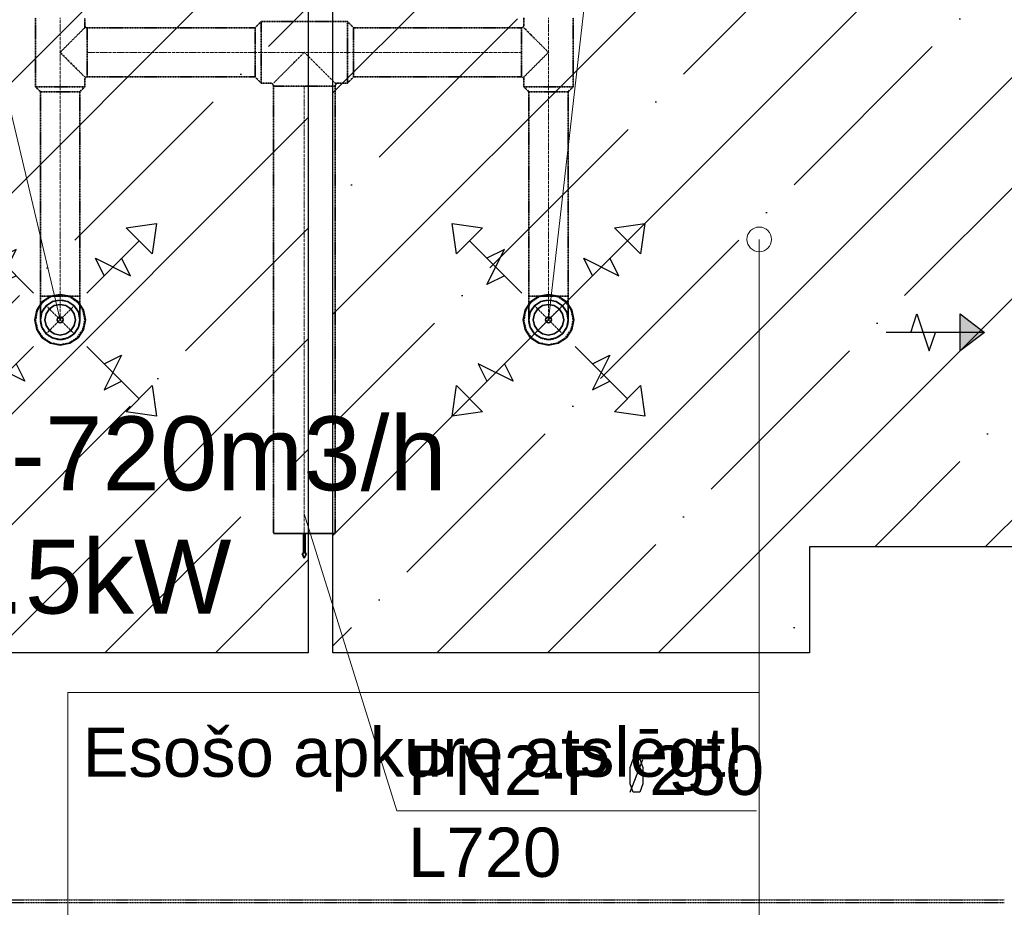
# Model space of a CAD drawing. Header units: millimetres. Extents: x -134161 to 355560, y -27497 to 30328.
# Tile 86 of 95: x 179806 to 183802, y -8502 to -4900. Entities that reach past the tile are written whole.
import ezdxf

# ---------------------------------------------------------------- set-up
doc = ezdxf.new("R2010")
doc.units = ezdxf.units.MM
for name, pattern in [('CenterLine', [17.2, 13, -2, 0.2, -2]), ('HIDDEN', [9.525, 6.35, -3.175]), ('UnderCeiling', [6.7, 4.2, -1, 0.5, -1])]:
    doc.linetypes.add(name, pattern=pattern)
for name, color, linetype in [('0000 RAKSTLAUKUMS - LAYOUT', 7, 'CONTINUOUS'), ('Dz1-Atpakalgaita', 7, 'CONTINUOUS'), ('Vent-PN2-N-Plusmas bulta', 7, 'CONTINUOUS'), ('Vent-PN2-P', 7, 'CONTINUOUS'), ('Vent-PN2-P-Iekarta', 7, 'CONTINUOUS'), ('Vent-PN2-P-Plusmas bulta', 7, 'CONTINUOUS'), ('Vent-PN2-P-Teksts-', 7, 'CONTINUOUS')]:
    doc.layers.add(name, color=color, linetype=linetype)
doc.layers.add('AVK-A_uzdevums', color=1, linetype='CONTINUOUS', lineweight=30)
doc.layers.add('AVK-V_uzdevums', color=5, linetype='CONTINUOUS', lineweight=30)
doc.styles.add('Arial', font='arial.ttf', dxfattribs={"height": 187.5})
doc.styles.add('PBL', font='arial.ttf')
pattern_1 = [(45, (141751.17, -16683.6), (-449.013, 449.013), []), (45, (142200.2, -16683.6), (-449.013, 449.013), [793.75, -158.75, 0, -158.75])]

# ---------------------------------------------------------------- blocks, each defined once
blk = doc.blocks.new('*U1188')
at = {"layer": 'Vent-PN2-P-Teksts-', "color": 7, "linetype": 'Continuous', "lineweight": 15}
blk.add_line((40200.8, 10566, 2300), (40649.7, 14504.4, 2300), dxfattribs=at)
blk = doc.blocks.new('*U1190')
at = {"layer": 'Vent-PN2-P-Teksts-', "color": 7, "linetype": 'Continuous', "lineweight": 15}
blk.add_line((38218.9, 10566, 2300), (37278.2, 14524.7, 2300), dxfattribs=at)
blk = doc.blocks.new('*U1636')
at = {"layer": 'Vent-PN2-P-Plusmas bulta', "color": 7, "linetype": 'Continuous', "lineweight": 25}
for p, q in [((37845.5, 10833.3, 2269), (37827.9, 10957, 2269)), ((37827.9, 10957, 2269), (37951.6, 10939.4, 2269)), ((37845.5, 10833.3, 2269), (37827.9, 10957, 2269)), ((37827.9, 10957, 2269), (37951.6, 10939.4, 2269)), ((38486.2, 10939.4, 2269), (38609.9, 10957, 2269)), ((38486.2, 10939.4, 2269), (38609.9, 10957, 2269)), ((38609.9, 10957, 2269), (38592.3, 10833.3, 2269)), ((38609.9, 10957, 2269), (38592.3, 10833.3, 2269)), ((37951.6, 10939.4, 2269), (37845.5, 10833.3, 2269)), ((38592.3, 10833.3, 2269), (38486.2, 10939.4, 2269)), ((38110.7, 10674.2, 2269), (37898.6, 10886.3, 2269)), ((38327.1, 10674.2, 2269), (38539.2, 10886.3, 2269)), ((37969.3, 10709.5, 2269), (38040, 10851, 2269)), ((38040, 10851, 2269), (37969.3, 10815.6, 2269)), ((38397.8, 10744.9, 2269), (38362.4, 10815.6, 2269)), ((38362.4, 10815.6, 2269), (38503.9, 10744.9, 2269)), ((38503.9, 10744.9, 2269), (38468.5, 10815.6, 2269)), ((38040, 10744.9, 2269), (37969.3, 10709.5, 2269)), ((38110.7, 10457.8, 2269), (37898.6, 10245.7, 2269)), ((38327.1, 10457.8, 2269), (38539.2, 10245.7, 2269)), ((38397.8, 10387.1, 2269), (38468.5, 10422.5, 2269)), ((38468.5, 10422.5, 2269), (38397.8, 10281, 2269)), ((38075.4, 10316.4, 2269), (37933.9, 10387.1, 2269)), ((37933.9, 10387.1, 2269), (37969.3, 10316.4, 2269)), ((38040, 10387.1, 2269), (38075.4, 10316.4, 2269)), ((38397.8, 10281, 2269), (38468.5, 10316.4, 2269)), ((37827.9, 10175, 2269), (37845.5, 10298.7, 2269)), ((37827.9, 10175, 2269), (37845.5, 10298.7, 2269)), ((37845.5, 10298.7, 2269), (37951.6, 10192.6, 2269)), ((38486.2, 10192.6, 2269), (38592.3, 10298.7, 2269)), ((38592.3, 10298.7, 2269), (38609.9, 10175, 2269)), ((38592.3, 10298.7, 2269), (38609.9, 10175, 2269)), ((37951.6, 10192.6, 2269), (37827.9, 10175, 2269)), ((37951.6, 10192.6, 2269), (37827.9, 10175, 2269)), ((38609.9, 10175, 2269), (38486.2, 10192.6, 2269)), ((38609.9, 10175, 2269), (38486.2, 10192.6, 2269))]:
    blk.add_line(p, q, dxfattribs=at)
blk = doc.blocks.new('*U1637')
at = {"layer": 'Vent-PN2-P-Plusmas bulta', "color": 7, "linetype": 'Continuous', "lineweight": 25}
for p, q in [((39827.5, 10833.3, 2269), (39809.8, 10957, 2269)), ((39809.8, 10957, 2269), (39933.5, 10939.4, 2269)), ((39827.5, 10833.3, 2269), (39809.8, 10957, 2269)), ((39809.8, 10957, 2269), (39933.5, 10939.4, 2269)), ((40468.1, 10939.4, 2269), (40591.9, 10957, 2269)), ((40468.1, 10939.4, 2269), (40591.9, 10957, 2269)), ((40591.9, 10957, 2269), (40574.2, 10833.3, 2269)), ((40591.9, 10957, 2269), (40574.2, 10833.3, 2269)), ((39933.5, 10939.4, 2269), (39827.5, 10833.3, 2269)), ((40574.2, 10833.3, 2269), (40468.1, 10939.4, 2269)), ((40092.6, 10674.2, 2269), (39880.5, 10886.3, 2269)), ((40309, 10674.2, 2269), (40521.1, 10886.3, 2269)), ((39951.2, 10709.5, 2269), (40021.9, 10851, 2269)), ((40021.9, 10851, 2269), (39951.2, 10815.6, 2269)), ((40379.7, 10744.9, 2269), (40344.4, 10815.6, 2269)), ((40344.4, 10815.6, 2269), (40485.8, 10744.9, 2269)), ((40485.8, 10744.9, 2269), (40450.4, 10815.6, 2269)), ((40021.9, 10744.9, 2269), (39951.2, 10709.5, 2269)), ((40092.6, 10457.8, 2269), (39880.5, 10245.7, 2269)), ((40309, 10457.8, 2269), (40521.1, 10245.7, 2269)), ((40379.7, 10387.1, 2269), (40450.4, 10422.5, 2269)), ((40450.4, 10422.5, 2269), (40379.7, 10281, 2269)), ((40057.3, 10316.4, 2269), (39915.9, 10387.1, 2269)), ((39915.9, 10387.1, 2269), (39951.2, 10316.4, 2269)), ((40021.9, 10387.1, 2269), (40057.3, 10316.4, 2269)), ((40379.7, 10281, 2269), (40450.4, 10316.4, 2269)), ((39809.8, 10175, 2269), (39827.5, 10298.7, 2269)), ((39809.8, 10175, 2269), (39827.5, 10298.7, 2269)), ((39827.5, 10298.7, 2269), (39933.5, 10192.6, 2269)), ((40468.1, 10192.6, 2269), (40574.2, 10298.7, 2269)), ((40574.2, 10298.7, 2269), (40591.9, 10175, 2269)), ((40574.2, 10298.7, 2269), (40591.9, 10175, 2269)), ((39933.5, 10192.6, 2269), (39809.8, 10175, 2269)), ((39933.5, 10192.6, 2269), (39809.8, 10175, 2269)), ((40591.9, 10175, 2269), (40468.1, 10192.6, 2269)), ((40591.9, 10175, 2269), (40468.1, 10192.6, 2269))]:
    blk.add_line(p, q, dxfattribs=at)
blk = doc.blocks.new('*U1640')
at = {"layer": 'Vent-PN2-N-Plusmas bulta', "linetype": 'Continuous', "lineweight": 25}
blk.add_hatch(color=7, dxfattribs=at).paths.add_polyline_path([(41871, 10589.4), (41971, 10514.4), (41871, 10439.4)], flags=0)
at = {"layer": 'Vent-PN2-N-Plusmas bulta', "color": 7, "linetype": 'Continuous', "lineweight": 25}
for p, q in [((41671, 10514.4, 2191), (41696, 10589.4, 2191)), ((41696, 10589.4, 2191), (41746, 10439.4, 2191)), ((41871, 10589.4, 2191), (41971, 10514.4, 2191)), ((41971, 10514.4, 2191), (41571, 10514.4, 2191)), ((41746, 10439.4, 2191), (41771, 10514.4, 2191)), ((41971, 10514.4, 2191), (41871, 10439.4, 2191))]:
    blk.add_line(p, q, dxfattribs=at)
blk.add_3dface([(41871, 10589.4, 2191), (41971, 10514.4, 2191), (41871, 10439.4, 2191)], dxfattribs=at)
blk = doc.blocks.new('*U1645')
at = {"layer": 'Vent-PN2-P-Teksts-', "color": 7, "linetype": 'Continuous', "lineweight": 15}
for p, q in [((39209.9, 9778.6, 2650), (39584.7, 8573.2, 2650)), ((39584.7, 8573.2, 2650), (41044.7, 8573.2, 2650))]:
    blk.add_line(p, q, dxfattribs=at)
at = {"layer": 'Vent-PN2-P-Teksts-', "color": 7, "linetype": 'Continuous', "lineweight": 25}
for p, q in [((40531.9, 8748.3, 2650), (40544.4, 8782.5, 2650)), ((40531.9, 8648.8, 2650), (40583.9, 8781.4, 2650)), ((40544.4, 8782.5, 2650), (40571.3, 8782.5, 2650)), ((40571.3, 8782.5, 2650), (40583.9, 8748.3, 2650)), ((40531.9, 8682, 2650), (40531.9, 8748.3, 2650)), ((40583.9, 8748.3, 2650), (40583.9, 8682, 2650)), ((40544.4, 8648.8, 2650), (40531.9, 8682, 2650)), ((40583.9, 8682, 2650), (40571.3, 8648.8, 2650)), ((40571.3, 8648.8, 2650), (40544.4, 8648.8, 2650))]:
    blk.add_line(p, q, dxfattribs=at)
at = {"layer": 'Vent-PN2-P-Teksts-', "color": 7, "linetype": 'Continuous', "lineweight": 25, "style": 'Arial'}
for s, p in [('PN2-P  250', (39631.4, 8637.4, 2650)), ('L720', (39631.4, 8304.8, 2650))]:
    blk.add_text(s, height=200, dxfattribs=at).set_placement(p)
blk = doc.blocks.new('*U1646')
at = {"layer": 'Vent-PN2-P', "color": 5, "linetype": 'UnderCeiling', "lineweight": 35}
for p, q in [((39384.9, 11776.4, 2650), (39409.9, 11751.4, 2650)), ((39384.9, 11526.4, 2650), (39409.9, 11551.4, 2650))]:
    blk.add_line(p, q, dxfattribs=at)
at = {"layer": 'Vent-PN2-P', "color": 7, "linetype": 'CenterLine', "lineweight": 18}
blk.add_line((39384.9, 11651.4, 2650), (39409.9, 11651.4, 2650), dxfattribs=at)
at = {"layer": 'Vent-PN2-P', "color": 5, "linetype": 'UnderCeiling', "lineweight": 35, "extrusion": (1, 0, 0)}
for centre, major_axis in [((39384.9, 11651.4, 2650), (0, 125)), ((39409.9, 11651.4, 2650), (0, 100))]:
    blk.add_ellipse(centre, major_axis=major_axis, ratio=1, start_param=0, end_param=3.141593, dxfattribs=at)
blk = doc.blocks.new('*U1647')
at = {"layer": 'Vent-PN2-P', "color": 5, "linetype": 'UnderCeiling', "lineweight": 35}
for p, q in [((39034.9, 11776.4, 2650), (39009.9, 11751.4, 2650)), ((39034.9, 11526.4, 2650), (39009.9, 11551.4, 2650))]:
    blk.add_line(p, q, dxfattribs=at)
at = {"layer": 'Vent-PN2-P', "color": 7, "linetype": 'CenterLine', "lineweight": 18}
blk.add_line((39034.9, 11651.4, 2650), (39009.9, 11651.4, 2650), dxfattribs=at)
at = {"layer": 'Vent-PN2-P', "color": 5, "linetype": 'UnderCeiling', "lineweight": 35, "extrusion": (-1, 0, 0)}
for centre, major_axis in [((39009.9, 11651.4, 2650), (0, -100)), ((39034.9, 11651.4, 2650), (0, -125))]:
    blk.add_ellipse(centre, major_axis=major_axis, ratio=1, start_param=0, end_param=3.141593, dxfattribs=at)
blk = doc.blocks.new('*U1648')
at = {"layer": 'Vent-PN2-P', "color": 5, "linetype": 'Continuous', "lineweight": 35}
for p, q in [((39084.9, 9697.8, 2650), (39334.9, 9697.8, 2650)), ((39206.9, 9697.8, 2650), (39206.9, 9617.8, 2650)), ((39212.9, 9697.8, 2650), (39206.9, 9697.8, 2650)), ((39212.9, 9617.8, 2650), (39212.9, 9697.8, 2650)), ((39206.9, 9617.8, 2650), (39200.9, 9617.8, 2650)), ((39200.9, 9617.8, 2650), (39209.9, 9597.8, 2650)), ((39209.9, 9597.8, 2650), (39218.9, 9617.8, 2650)), ((39218.9, 9617.8, 2650), (39212.9, 9617.8, 2650))]:
    blk.add_line(p, q, dxfattribs=at)
blk = doc.blocks.new('*U1649')
at = {"layer": 'Vent-PN2-P', "color": 5, "linetype": 'UnderCeiling', "lineweight": 35}
for p, q in [((39084.9, 11513.9, 2650), (39084.9, 9697.8, 2650)), ((39334.9, 11513.9, 2650), (39334.9, 9697.8, 2650))]:
    blk.add_line(p, q, dxfattribs=at)
at = {"layer": 'Vent-PN2-P', "color": 7, "linetype": 'CenterLine', "lineweight": 18}
blk.add_line((39209.9, 11513.9, 2650), (39209.9, 9697.8, 2650), dxfattribs=at)
blk = doc.blocks.new('*U1650')
at = {"layer": 'Vent-PN2-P', "color": 5, "linetype": 'UnderCeiling', "lineweight": 35}
for p, q in [((39384.9, 11776.4, 2650), (39034.9, 11776.4, 2650)), ((39209.9, 11651.4, 2775), (39162, 11603.6, 2765.5)), ((39257.7, 11603.6, 2765.5), (39209.9, 11651.4, 2775)), ((39162, 11603.6, 2765.5), (39121.5, 11563, 2738.4)), ((39298.2, 11563, 2738.4), (39257.7, 11603.6, 2765.5)), ((39121.5, 11563, 2738.4), (39094.4, 11535.9, 2697.8)), ((39325.3, 11535.9, 2697.8), (39298.2, 11563, 2738.4)), ((39072.4, 11526.4, 2650), (39034.9, 11526.4, 2650)), ((39094.4, 11535.9, 2697.8), (39084.9, 11526.4, 2650)), ((39334.9, 11526.4, 2650), (39325.3, 11535.9, 2697.8)), ((39384.9, 11526.4, 2650), (39334.9, 11526.4, 2650))]:
    blk.add_line(p, q, dxfattribs=at)
at = {"layer": 'Vent-PN2-P', "color": 7, "linetype": 'CenterLine', "lineweight": 18}
blk.add_line((39384.9, 11651.4, 2650), (39034.9, 11651.4, 2650), dxfattribs=at)
at = {"layer": 'Vent-PN2-P', "color": 5, "linetype": 'UnderCeiling', "lineweight": 35, "extrusion": (0, 0, -1)}
blk.add_ellipse((39072.4, 11513.9, 2650), major_axis=(0, 12.5), ratio=1, start_param=0, end_param=1.570796, dxfattribs=at)
at = {"layer": 'Vent-PN2-P', "color": 5, "linetype": 'UnderCeiling', "lineweight": 35, "extrusion": (0, -1, 0)}
blk.add_ellipse((39209.9, 11513.9, 2650), major_axis=(125, 0), ratio=1, start_param=0, end_param=3.141593, dxfattribs=at)
at = {"layer": 'Vent-PN2-P', "color": 5, "linetype": 'UnderCeiling', "lineweight": 35}
blk.add_ellipse((39347.4, 11513.9, 2650), major_axis=(0, 12.5), ratio=1, start_param=0, end_param=1.570796, dxfattribs=at)
blk = doc.blocks.new('*U1651')
at = {"layer": 'Vent-PN2-P', "color": 5, "linetype": 'UnderCeiling', "lineweight": 35}
for p, q in [((39409.9, 11751.4, 2650), (40090.8, 11751.4, 2650)), ((39409.9, 11551.4, 2650), (40090.8, 11551.4, 2650))]:
    blk.add_line(p, q, dxfattribs=at)
at = {"layer": 'Vent-PN2-P', "color": 7, "linetype": 'CenterLine', "lineweight": 18}
blk.add_line((39409.9, 11651.4, 2650), (40090.8, 11651.4, 2650), dxfattribs=at)
blk = doc.blocks.new('*U1652')
at = {"layer": 'Vent-PN2-P', "color": 5, "linetype": 'UnderCeiling', "lineweight": 35}
for p, q in [((40100.8, 11511.4, 2650), (40120.8, 11491.4, 2650)), ((40300.8, 11511.4, 2650), (40280.8, 11491.4, 2650))]:
    blk.add_line(p, q, dxfattribs=at)
at = {"layer": 'Vent-PN2-P', "color": 7, "linetype": 'CenterLine', "lineweight": 18}
blk.add_line((40200.8, 11511.4, 2650), (40200.8, 11491.4, 2650), dxfattribs=at)
at = {"layer": 'Vent-PN2-P', "color": 5, "linetype": 'UnderCeiling', "lineweight": 35, "extrusion": (0, -1, 0)}
for centre, major_axis in [((40200.8, 11511.4, 2650), (100, 0)), ((40200.8, 11491.4, 2650), (80, 0))]:
    blk.add_ellipse(centre, major_axis=major_axis, ratio=1, start_param=0, end_param=3.141593, dxfattribs=at)
blk = doc.blocks.new('*U1654')
at = {"layer": 'Vent-PN2-P', "color": 5, "linetype": 'UnderCeiling', "lineweight": 35}
for p, q in [((40100.8, 11761.4, 2650), (40100.8, 11791.4, 2650)), ((40300.8, 11511.4, 2650), (40300.8, 11791.4, 2650)), ((40108.4, 11743.8, 2688.3), (40100.8, 11751.4, 2650)), ((40130.1, 11722.1, 2720.7), (40108.4, 11743.8, 2688.3)), ((40162.6, 11689.7, 2742.4), (40130.1, 11722.1, 2720.7)), ((40200.8, 11651.4, 2750), (40162.6, 11689.7, 2742.4)), ((40162.6, 11613.1, 2742.4), (40200.8, 11651.4, 2750)), ((40130.1, 11580.7, 2720.7), (40162.6, 11613.1, 2742.4)), ((40100.8, 11551.4, 2650), (40108.4, 11559, 2688.3)), ((40100.8, 11511.4, 2650), (40100.8, 11551.4, 2650)), ((40108.4, 11559, 2688.3), (40130.1, 11580.7, 2720.7))]:
    blk.add_line(p, q, dxfattribs=at)
at = {"layer": 'Vent-PN2-P', "color": 7, "linetype": 'CenterLine', "lineweight": 18}
blk.add_line((40200.8, 11511.4, 2650), (40200.8, 11791.4, 2650), dxfattribs=at)
at = {"layer": 'Vent-PN2-P', "color": 5, "linetype": 'UnderCeiling', "lineweight": 35, "extrusion": (0, 0, -1)}
blk.add_ellipse((40090.8, 11761.4, 2650), major_axis=(10, 0), ratio=1, start_param=0, end_param=1.570796, dxfattribs=at)
at = {"layer": 'Vent-PN2-P', "color": 5, "linetype": 'UnderCeiling', "lineweight": 35, "extrusion": (-1, 0, 0)}
blk.add_ellipse((40090.8, 11651.4, 2650), major_axis=(0, -100), ratio=1, start_param=0, end_param=3.141593, dxfattribs=at)
at = {"layer": 'Vent-PN2-P', "color": 5, "linetype": 'UnderCeiling', "lineweight": 35}
blk.add_ellipse((40090.8, 11541.4, 2650), major_axis=(10, 0), ratio=1, start_param=0, end_param=1.570796, dxfattribs=at)
blk = doc.blocks.new('*U1655')
at = {"layer": 'Vent-PN2-P', "color": 5, "linetype": 'UnderCeiling', "lineweight": 35}
for p, q in [((40120.8, 11491.4, 2650), (40120.8, 10662, 2650)), ((40280.8, 11491.4, 2650), (40280.8, 10662, 2650))]:
    blk.add_line(p, q, dxfattribs=at)
at = {"layer": 'Vent-PN2-P', "color": 7, "linetype": 'CenterLine', "lineweight": 18}
blk.add_line((40200.8, 11491.4, 2650), (40200.8, 10662, 2650), dxfattribs=at)
blk = doc.blocks.new('*U1656')
at = {"layer": 'Vent-PN2-P', "color": 5, "linetype": 'UnderCeiling', "lineweight": 35}
for p, q in [((38118.9, 11511.4, 2650), (38138.9, 11491.4, 2650)), ((38318.9, 11511.4, 2650), (38298.9, 11491.4, 2650))]:
    blk.add_line(p, q, dxfattribs=at)
at = {"layer": 'Vent-PN2-P', "color": 7, "linetype": 'CenterLine', "lineweight": 18}
blk.add_line((38218.9, 11511.4, 2650), (38218.9, 11491.4, 2650), dxfattribs=at)
at = {"layer": 'Vent-PN2-P', "color": 5, "linetype": 'UnderCeiling', "lineweight": 35, "extrusion": (0, -1, 0)}
for centre, major_axis in [((38218.9, 11511.4, 2650), (100, 0)), ((38218.9, 11491.4, 2650), (80, 0))]:
    blk.add_ellipse(centre, major_axis=major_axis, ratio=1, start_param=0, end_param=3.141593, dxfattribs=at)
blk = doc.blocks.new('*U1658')
at = {"layer": 'Vent-PN2-P', "color": 5, "linetype": 'UnderCeiling', "lineweight": 35}
for p, q in [((38328.9, 11751.4, 2650), (39009.9, 11751.4, 2650)), ((38328.9, 11551.4, 2650), (39009.9, 11551.4, 2650))]:
    blk.add_line(p, q, dxfattribs=at)
at = {"layer": 'Vent-PN2-P', "color": 7, "linetype": 'CenterLine', "lineweight": 18}
blk.add_line((38328.9, 11651.4, 2650), (39009.9, 11651.4, 2650), dxfattribs=at)
blk = doc.blocks.new('*U1659')
at = {"layer": 'Vent-PN2-P', "color": 5, "linetype": 'UnderCeiling', "lineweight": 35}
for p, q in [((38118.9, 11511.4, 2650), (38118.9, 11791.4, 2650)), ((38318.9, 11751.4, 2650), (38318.9, 11791.4, 2650)), ((38318.9, 11751.4, 2650), (38311.3, 11743.8, 2688.3)), ((38289.6, 11722.1, 2720.7), (38257.2, 11689.7, 2742.4)), ((38311.3, 11743.8, 2688.3), (38289.6, 11722.1, 2720.7)), ((38257.2, 11689.7, 2742.4), (38218.9, 11651.4, 2750)), ((38218.9, 11651.4, 2750), (38257.2, 11613.1, 2742.4)), ((38257.2, 11613.1, 2742.4), (38289.6, 11580.7, 2720.7)), ((38289.6, 11580.7, 2720.7), (38311.3, 11559, 2688.3)), ((38311.3, 11559, 2688.3), (38318.9, 11551.4, 2650)), ((38318.9, 11511.4, 2650), (38318.9, 11541.4, 2650))]:
    blk.add_line(p, q, dxfattribs=at)
at = {"layer": 'Vent-PN2-P', "color": 7, "linetype": 'CenterLine', "lineweight": 18}
blk.add_line((38218.9, 11511.4, 2650), (38218.9, 11791.4, 2650), dxfattribs=at)
at = {"layer": 'Vent-PN2-P', "color": 5, "linetype": 'UnderCeiling', "lineweight": 35}
blk.add_ellipse((38328.9, 11761.4, 2650), major_axis=(-10, 0), ratio=1, start_param=0, end_param=1.570796, dxfattribs=at)
at = {"layer": 'Vent-PN2-P', "color": 5, "linetype": 'UnderCeiling', "lineweight": 35, "extrusion": (1, 0, 0)}
blk.add_ellipse((38328.9, 11651.4, 2650), major_axis=(0, 100), ratio=1, start_param=0, end_param=3.141593, dxfattribs=at)
at = {"layer": 'Vent-PN2-P', "color": 5, "linetype": 'UnderCeiling', "lineweight": 35, "extrusion": (0, 0, -1)}
blk.add_ellipse((38328.9, 11541.4, 2650), major_axis=(-10, 0), ratio=1, start_param=0, end_param=1.570796, dxfattribs=at)
blk = doc.blocks.new('*U1660')
at = {"layer": 'Vent-PN2-P', "color": 5, "linetype": 'UnderCeiling', "lineweight": 35}
for p, q in [((38138.9, 11491.4, 2650), (38138.9, 10662, 2650)), ((38298.9, 11491.4, 2650), (38298.9, 10662, 2650))]:
    blk.add_line(p, q, dxfattribs=at)
at = {"layer": 'Vent-PN2-P', "color": 7, "linetype": 'CenterLine', "lineweight": 18}
blk.add_line((38218.9, 11491.4, 2650), (38218.9, 10662, 2650), dxfattribs=at)
blk = doc.blocks.new('*U1665')
at = {"layer": 'Vent-PN2-P-Iekarta', "color": 5, "linetype": 'Continuous', "lineweight": 35}
for p, q in [((40128, 10638.8, 2300), (40105.7, 10605.4, 2300)), ((40161.4, 10661.2, 2300), (40128, 10638.8, 2300)), ((40170.2, 10639.9, 2353), (40144.3, 10622.6, 2353)), ((40170.2, 10639.9, 2300), (40144.3, 10622.6, 2300)), ((40200.8, 10669, 2300), (40161.4, 10661.2, 2300)), ((40200.8, 10646, 2353), (40170.2, 10639.9, 2353)), ((40200.8, 10646, 2300), (40170.2, 10639.9, 2300)), ((40240.2, 10661.2, 2300), (40200.8, 10669, 2300)), ((40231.4, 10639.9, 2353), (40200.8, 10646, 2353)), ((40231.4, 10639.9, 2300), (40200.8, 10646, 2300)), ((40257.4, 10622.6, 2353), (40231.4, 10639.9, 2353)), ((40257.4, 10622.6, 2300), (40231.4, 10639.9, 2300)), ((40273.7, 10638.8, 2300), (40240.2, 10661.2, 2300)), ((40296, 10605.4, 2300), (40273.7, 10638.8, 2300)), ((40105.7, 10605.4, 2300), (40097.8, 10566, 2300)), ((40126.9, 10596.6, 2353), (40120.8, 10566, 2353)), ((40126.9, 10596.6, 2300), (40120.8, 10566, 2300)), ((40144.3, 10622.6, 2353), (40126.9, 10596.6, 2353)), ((40144.3, 10622.6, 2300), (40126.9, 10596.6, 2300)), ((40143.5, 10589.7, 2290), (40138.8, 10566, 2290)), ((40143.5, 10589.7, 2361), (40138.8, 10566, 2361)), ((40157, 10609.8, 2290), (40143.5, 10589.7, 2290)), ((40157, 10609.8, 2361), (40143.5, 10589.7, 2361)), ((40177.1, 10623.3, 2290), (40157, 10609.8, 2290)), ((40177.1, 10623.3, 2361), (40157, 10609.8, 2361)), ((40200.8, 10628, 2290), (40177.1, 10623.3, 2290)), ((40200.8, 10628, 2361), (40177.1, 10623.3, 2361)), ((40224.5, 10623.3, 2290), (40200.8, 10628, 2290)), ((40224.5, 10623.3, 2361), (40200.8, 10628, 2361)), ((40244.7, 10609.8, 2290), (40224.5, 10623.3, 2290)), ((40244.7, 10609.8, 2361), (40224.5, 10623.3, 2361)), ((40258.1, 10589.7, 2290), (40244.7, 10609.8, 2290)), ((40258.1, 10589.7, 2361), (40244.7, 10609.8, 2361)), ((40274.7, 10596.6, 2353), (40257.4, 10622.6, 2353)), ((40274.7, 10596.6, 2300), (40257.4, 10622.6, 2300)), ((40262.8, 10566, 2290), (40258.1, 10589.7, 2290)), ((40262.8, 10566, 2361), (40258.1, 10589.7, 2361)), ((40280.8, 10566, 2353), (40274.7, 10596.6, 2353)), ((40280.8, 10566, 2300), (40274.7, 10596.6, 2300)), ((40303.8, 10566, 2300), (40296, 10605.4, 2300)), ((40097.8, 10566, 2300), (40105.7, 10526.6, 2300)), ((40120.8, 10566, 2353), (40126.9, 10535.4, 2353)), ((40120.8, 10566, 2300), (40126.9, 10535.4, 2300)), ((40138.8, 10566, 2290), (40143.5, 10542.3, 2290)), ((40138.8, 10566, 2361), (40143.5, 10542.3, 2361)), ((40189.7, 10570.6, 2284), (40188.8, 10566, 2284)), ((40188.8, 10566, 2284), (40189.7, 10561.4, 2284)), ((40192.3, 10574.5, 2284), (40189.7, 10570.6, 2284)), ((40189.7, 10561.4, 2284), (40192.3, 10557.5, 2284)), ((40196.2, 10577.1, 2284), (40192.3, 10574.5, 2284)), ((40192.3, 10557.5, 2284), (40196.2, 10554.9, 2284)), ((40200.8, 10578, 2284), (40196.2, 10577.1, 2284)), ((40196.2, 10554.9, 2284), (40200.8, 10554, 2284)), ((40205.4, 10577.1, 2284), (40200.8, 10578, 2284)), ((40200.8, 10554, 2284), (40205.4, 10554.9, 2284)), ((40209.3, 10574.5, 2284), (40205.4, 10577.1, 2284)), ((40205.4, 10554.9, 2284), (40209.3, 10557.5, 2284)), ((40211.9, 10570.6, 2284), (40209.3, 10574.5, 2284)), ((40209.3, 10557.5, 2284), (40211.9, 10561.4, 2284)), ((40212.8, 10566, 2284), (40211.9, 10570.6, 2284)), ((40211.9, 10561.4, 2284), (40212.8, 10566, 2284)), ((40258.1, 10542.3, 2290), (40262.8, 10566, 2290)), ((40258.1, 10542.3, 2361), (40262.8, 10566, 2361)), ((40274.7, 10535.4, 2353), (40280.8, 10566, 2353)), ((40274.7, 10535.4, 2300), (40280.8, 10566, 2300)), ((40296, 10526.6, 2300), (40303.8, 10566, 2300)), ((40105.7, 10526.6, 2300), (40128, 10493.2, 2300)), ((40126.9, 10535.4, 2353), (40144.3, 10509.4, 2353)), ((40126.9, 10535.4, 2300), (40144.3, 10509.4, 2300)), ((40143.5, 10542.3, 2290), (40157, 10522.2, 2290)), ((40143.5, 10542.3, 2361), (40157, 10522.2, 2361)), ((40157, 10522.2, 2290), (40177.1, 10508.7, 2290)), ((40157, 10522.2, 2361), (40177.1, 10508.7, 2361)), ((40224.5, 10508.7, 2290), (40244.7, 10522.2, 2290)), ((40224.5, 10508.7, 2361), (40244.7, 10522.2, 2361)), ((40244.7, 10522.2, 2290), (40258.1, 10542.3, 2290)), ((40244.7, 10522.2, 2361), (40258.1, 10542.3, 2361)), ((40257.4, 10509.4, 2353), (40274.7, 10535.4, 2353)), ((40257.4, 10509.4, 2300), (40274.7, 10535.4, 2300)), ((40273.7, 10493.2, 2300), (40296, 10526.6, 2300)), ((40128, 10493.2, 2300), (40161.4, 10470.8, 2300)), ((40144.3, 10509.4, 2353), (40170.2, 10492.1, 2353)), ((40144.3, 10509.4, 2300), (40170.2, 10492.1, 2300)), ((40161.4, 10470.8, 2300), (40200.8, 10463, 2300)), ((40170.2, 10492.1, 2353), (40200.8, 10486, 2353)), ((40170.2, 10492.1, 2300), (40200.8, 10486, 2300)), ((40177.1, 10508.7, 2290), (40200.8, 10504, 2290)), ((40177.1, 10508.7, 2361), (40200.8, 10504, 2361)), ((40200.8, 10504, 2290), (40224.5, 10508.7, 2290)), ((40200.8, 10504, 2361), (40224.5, 10508.7, 2361)), ((40200.8, 10486, 2353), (40231.4, 10492.1, 2353)), ((40200.8, 10486, 2300), (40231.4, 10492.1, 2300)), ((40200.8, 10463, 2300), (40240.2, 10470.8, 2300)), ((40231.4, 10492.1, 2353), (40257.4, 10509.4, 2353)), ((40231.4, 10492.1, 2300), (40257.4, 10509.4, 2300)), ((40240.2, 10470.8, 2300), (40273.7, 10493.2, 2300))]:
    blk.add_line(p, q, dxfattribs=at)
at = {"layer": 'Vent-PN2-P-Iekarta', "color": 7, "linetype": 'HIDDEN', "lineweight": -3}
for p, q in [((40130.1, 10636.7, 2275), (40108.4, 10604.3, 2275)), ((40130.1, 10636.7, 2269), (40108.4, 10604.3, 2269)), ((40162.6, 10658.4, 2275), (40130.1, 10636.7, 2275)), ((40162.6, 10658.4, 2269), (40130.1, 10636.7, 2269)), ((40200.8, 10666, 2275), (40162.6, 10658.4, 2275)), ((40200.8, 10666, 2269), (40162.6, 10658.4, 2269)), ((40239.1, 10658.4, 2275), (40200.8, 10666, 2275)), ((40239.1, 10658.4, 2269), (40200.8, 10666, 2269)), ((40271.5, 10636.7, 2275), (40239.1, 10658.4, 2275)), ((40271.5, 10636.7, 2269), (40239.1, 10658.4, 2269)), ((40293.2, 10604.3, 2275), (40271.5, 10636.7, 2275)), ((40293.2, 10604.3, 2269), (40271.5, 10636.7, 2269)), ((40108.4, 10604.3, 2275), (40100.8, 10566, 2275)), ((40108.4, 10604.3, 2269), (40100.8, 10566, 2269)), ((40300.8, 10566, 2275), (40293.2, 10604.3, 2275)), ((40300.8, 10566, 2269), (40293.2, 10604.3, 2269)), ((40100.8, 10566, 2275), (40108.4, 10527.7, 2275)), ((40100.8, 10566, 2269), (40108.4, 10527.7, 2269)), ((40293.2, 10527.7, 2275), (40300.8, 10566, 2275)), ((40293.2, 10527.7, 2269), (40300.8, 10566, 2269)), ((40108.4, 10527.7, 2275), (40130.1, 10495.3, 2275)), ((40108.4, 10527.7, 2269), (40130.1, 10495.3, 2269)), ((40271.5, 10495.3, 2275), (40293.2, 10527.7, 2275)), ((40271.5, 10495.3, 2269), (40293.2, 10527.7, 2269)), ((40130.1, 10495.3, 2275), (40162.6, 10473.6, 2275)), ((40130.1, 10495.3, 2269), (40162.6, 10473.6, 2269)), ((40162.6, 10473.6, 2275), (40200.8, 10466, 2275)), ((40162.6, 10473.6, 2269), (40200.8, 10466, 2269)), ((40200.8, 10466, 2275), (40239.1, 10473.6, 2275)), ((40200.8, 10466, 2269), (40239.1, 10473.6, 2269)), ((40239.1, 10473.6, 2275), (40271.5, 10495.3, 2275)), ((40239.1, 10473.6, 2269), (40271.5, 10495.3, 2269))]:
    blk.add_line(p, q, dxfattribs=at)
at = {"layer": 'Vent-PN2-P-Iekarta', "color": 5, "linetype": 'Continuous', "lineweight": 35}
blk.add_circle((40200.8, 10566, 2284), 12, dxfattribs=at)
blk = doc.blocks.new('*U1666')
at = {"layer": 'Vent-PN2-P', "color": 7, "linetype": 'Continuous', "lineweight": -3}
blk.add_line((40200.8, 10566, 2304), (40200.8, 10566, 2303), dxfattribs=at)
blk = doc.blocks.new('*U1669')
at = {"layer": 'Vent-PN2-P', "color": 7, "linetype": 'UnderCeiling', "lineweight": 18}
for p, q in [((40257.4, 10622.6, 2554), (40144.3, 10509.4, 2554)), ((40257.4, 10509.4, 2554), (40144.3, 10622.6, 2554))]:
    blk.add_line(p, q, dxfattribs=at)
at = {"layer": 'Vent-PN2-P', "color": 5, "linetype": 'UnderCeiling', "lineweight": 35, "extrusion": (0, 1, 0)}
blk.add_ellipse((40200.8, 10662, 2650), major_axis=(-80, 0), ratio=1, start_param=0, end_param=3.141593, dxfattribs=at)
at = {"layer": 'Vent-PN2-P', "color": 5, "linetype": 'UnderCeiling', "lineweight": 35, "extrusion": (1, 0, 0)}
for centre in [(40120.8, 10662, 2554), (40280.8, 10662, 2554)]:
    blk.add_ellipse(centre, major_axis=(0, 0, 96), ratio=1, start_param=0, end_param=1.570796, dxfattribs=at)
at = {"layer": 'Vent-PN2-P', "color": 7, "linetype": 'HIDDEN', "lineweight": -3, "extrusion": (0, 0, -1)}
blk.add_ellipse((40200.8, 10566, 2554), major_axis=(-80, 0), ratio=1, start_param=0, end_param=3.141593, dxfattribs=at)
at = {"layer": 'Vent-PN2-P', "color": 7, "linetype": 'CenterLine', "lineweight": 18, "extrusion": (1, 0, 0)}
blk.add_ellipse((40200.8, 10662, 2554), major_axis=(0, 0, 96), ratio=1, start_param=0, end_param=1.570796, dxfattribs=at)
at = {"layer": 'Vent-PN2-P', "color": 5, "linetype": 'UnderCeiling', "lineweight": 35, "extrusion": (0, 0, -1)}
blk.add_ellipse((40200.8, 10566, 2554), major_axis=(80, 0), ratio=1, start_param=0, end_param=3.141593, dxfattribs=at)
blk = doc.blocks.new('*U1672')
at = {"layer": 'Vent-PN2-P-Iekarta', "color": 5, "linetype": 'Continuous', "lineweight": 35}
for p, q in [((38146.1, 10638.8, 2300), (38123.7, 10605.4, 2300)), ((38179.5, 10661.2, 2300), (38146.1, 10638.8, 2300)), ((38188.3, 10639.9, 2353), (38162.3, 10622.6, 2353)), ((38188.3, 10639.9, 2300), (38162.3, 10622.6, 2300)), ((38218.9, 10669, 2300), (38179.5, 10661.2, 2300)), ((38218.9, 10646, 2353), (38188.3, 10639.9, 2353)), ((38218.9, 10646, 2300), (38188.3, 10639.9, 2300)), ((38258.3, 10661.2, 2300), (38218.9, 10669, 2300)), ((38249.5, 10639.9, 2353), (38218.9, 10646, 2353)), ((38249.5, 10639.9, 2300), (38218.9, 10646, 2300)), ((38275.5, 10622.6, 2353), (38249.5, 10639.9, 2353)), ((38275.5, 10622.6, 2300), (38249.5, 10639.9, 2300)), ((38291.7, 10638.8, 2300), (38258.3, 10661.2, 2300)), ((38314.1, 10605.4, 2300), (38291.7, 10638.8, 2300)), ((38123.7, 10605.4, 2300), (38115.9, 10566, 2300)), ((38145, 10596.6, 2353), (38138.9, 10566, 2353)), ((38145, 10596.6, 2300), (38138.9, 10566, 2300)), ((38162.3, 10622.6, 2353), (38145, 10596.6, 2353)), ((38162.3, 10622.6, 2300), (38145, 10596.6, 2300)), ((38161.6, 10589.7, 2290), (38156.9, 10566, 2290)), ((38161.6, 10589.7, 2361), (38156.9, 10566, 2361)), ((38175.1, 10609.8, 2290), (38161.6, 10589.7, 2290)), ((38175.1, 10609.8, 2361), (38161.6, 10589.7, 2361)), ((38195.2, 10623.3, 2290), (38175.1, 10609.8, 2290)), ((38195.2, 10623.3, 2361), (38175.1, 10609.8, 2361)), ((38218.9, 10628, 2290), (38195.2, 10623.3, 2290)), ((38218.9, 10628, 2361), (38195.2, 10623.3, 2361)), ((38242.6, 10623.3, 2290), (38218.9, 10628, 2290)), ((38242.6, 10623.3, 2361), (38218.9, 10628, 2361)), ((38262.7, 10609.8, 2290), (38242.6, 10623.3, 2290)), ((38262.7, 10609.8, 2361), (38242.6, 10623.3, 2361)), ((38276.2, 10589.7, 2290), (38262.7, 10609.8, 2290)), ((38276.2, 10589.7, 2361), (38262.7, 10609.8, 2361)), ((38292.8, 10596.6, 2353), (38275.5, 10622.6, 2353)), ((38292.8, 10596.6, 2300), (38275.5, 10622.6, 2300)), ((38280.9, 10566, 2290), (38276.2, 10589.7, 2290)), ((38280.9, 10566, 2361), (38276.2, 10589.7, 2361)), ((38298.9, 10566, 2353), (38292.8, 10596.6, 2353)), ((38298.9, 10566, 2300), (38292.8, 10596.6, 2300)), ((38321.9, 10566, 2300), (38314.1, 10605.4, 2300)), ((38115.9, 10566, 2300), (38123.7, 10526.6, 2300)), ((38138.9, 10566, 2353), (38145, 10535.4, 2353)), ((38138.9, 10566, 2300), (38145, 10535.4, 2300)), ((38156.9, 10566, 2290), (38161.6, 10542.3, 2290)), ((38156.9, 10566, 2361), (38161.6, 10542.3, 2361)), ((38207.8, 10570.6, 2284), (38206.9, 10566, 2284)), ((38206.9, 10566, 2284), (38207.8, 10561.4, 2284)), ((38210.4, 10574.5, 2284), (38207.8, 10570.6, 2284)), ((38207.8, 10561.4, 2284), (38210.4, 10557.5, 2284)), ((38214.3, 10577.1, 2284), (38210.4, 10574.5, 2284)), ((38210.4, 10557.5, 2284), (38214.3, 10554.9, 2284)), ((38218.9, 10578, 2284), (38214.3, 10577.1, 2284)), ((38214.3, 10554.9, 2284), (38218.9, 10554, 2284)), ((38223.5, 10577.1, 2284), (38218.9, 10578, 2284)), ((38218.9, 10554, 2284), (38223.5, 10554.9, 2284)), ((38227.4, 10574.5, 2284), (38223.5, 10577.1, 2284)), ((38223.5, 10554.9, 2284), (38227.4, 10557.5, 2284)), ((38230, 10570.6, 2284), (38227.4, 10574.5, 2284)), ((38227.4, 10557.5, 2284), (38230, 10561.4, 2284)), ((38230.9, 10566, 2284), (38230, 10570.6, 2284)), ((38230, 10561.4, 2284), (38230.9, 10566, 2284)), ((38276.2, 10542.3, 2290), (38280.9, 10566, 2290)), ((38276.2, 10542.3, 2361), (38280.9, 10566, 2361)), ((38292.8, 10535.4, 2353), (38298.9, 10566, 2353)), ((38292.8, 10535.4, 2300), (38298.9, 10566, 2300)), ((38314.1, 10526.6, 2300), (38321.9, 10566, 2300)), ((38123.7, 10526.6, 2300), (38146.1, 10493.2, 2300)), ((38145, 10535.4, 2353), (38162.3, 10509.4, 2353)), ((38145, 10535.4, 2300), (38162.3, 10509.4, 2300)), ((38161.6, 10542.3, 2290), (38175.1, 10522.2, 2290)), ((38161.6, 10542.3, 2361), (38175.1, 10522.2, 2361)), ((38175.1, 10522.2, 2290), (38195.2, 10508.7, 2290)), ((38175.1, 10522.2, 2361), (38195.2, 10508.7, 2361)), ((38242.6, 10508.7, 2290), (38262.7, 10522.2, 2290)), ((38242.6, 10508.7, 2361), (38262.7, 10522.2, 2361)), ((38262.7, 10522.2, 2290), (38276.2, 10542.3, 2290)), ((38262.7, 10522.2, 2361), (38276.2, 10542.3, 2361)), ((38275.5, 10509.4, 2353), (38292.8, 10535.4, 2353)), ((38275.5, 10509.4, 2300), (38292.8, 10535.4, 2300)), ((38291.7, 10493.2, 2300), (38314.1, 10526.6, 2300)), ((38146.1, 10493.2, 2300), (38179.5, 10470.8, 2300)), ((38162.3, 10509.4, 2353), (38188.3, 10492.1, 2353)), ((38162.3, 10509.4, 2300), (38188.3, 10492.1, 2300)), ((38179.5, 10470.8, 2300), (38218.9, 10463, 2300)), ((38188.3, 10492.1, 2353), (38218.9, 10486, 2353)), ((38188.3, 10492.1, 2300), (38218.9, 10486, 2300)), ((38195.2, 10508.7, 2290), (38218.9, 10504, 2290)), ((38195.2, 10508.7, 2361), (38218.9, 10504, 2361)), ((38218.9, 10504, 2290), (38242.6, 10508.7, 2290)), ((38218.9, 10504, 2361), (38242.6, 10508.7, 2361)), ((38218.9, 10486, 2353), (38249.5, 10492.1, 2353)), ((38218.9, 10486, 2300), (38249.5, 10492.1, 2300)), ((38218.9, 10463, 2300), (38258.3, 10470.8, 2300)), ((38249.5, 10492.1, 2353), (38275.5, 10509.4, 2353)), ((38249.5, 10492.1, 2300), (38275.5, 10509.4, 2300)), ((38258.3, 10470.8, 2300), (38291.7, 10493.2, 2300))]:
    blk.add_line(p, q, dxfattribs=at)
at = {"layer": 'Vent-PN2-P-Iekarta', "color": 7, "linetype": 'HIDDEN', "lineweight": -3}
for p, q in [((38148.2, 10636.7, 2275), (38126.5, 10604.3, 2275)), ((38148.2, 10636.7, 2269), (38126.5, 10604.3, 2269)), ((38180.6, 10658.4, 2275), (38148.2, 10636.7, 2275)), ((38180.6, 10658.4, 2269), (38148.2, 10636.7, 2269)), ((38218.9, 10666, 2275), (38180.6, 10658.4, 2275)), ((38218.9, 10666, 2269), (38180.6, 10658.4, 2269)), ((38257.2, 10658.4, 2275), (38218.9, 10666, 2275)), ((38257.2, 10658.4, 2269), (38218.9, 10666, 2269)), ((38289.6, 10636.7, 2275), (38257.2, 10658.4, 2275)), ((38289.6, 10636.7, 2269), (38257.2, 10658.4, 2269)), ((38311.3, 10604.3, 2275), (38289.6, 10636.7, 2275)), ((38311.3, 10604.3, 2269), (38289.6, 10636.7, 2269)), ((38126.5, 10604.3, 2275), (38118.9, 10566, 2275)), ((38126.5, 10604.3, 2269), (38118.9, 10566, 2269)), ((38318.9, 10566, 2275), (38311.3, 10604.3, 2275)), ((38318.9, 10566, 2269), (38311.3, 10604.3, 2269)), ((38118.9, 10566, 2275), (38126.5, 10527.7, 2275)), ((38118.9, 10566, 2269), (38126.5, 10527.7, 2269)), ((38311.3, 10527.7, 2275), (38318.9, 10566, 2275)), ((38311.3, 10527.7, 2269), (38318.9, 10566, 2269)), ((38126.5, 10527.7, 2275), (38148.2, 10495.3, 2275)), ((38126.5, 10527.7, 2269), (38148.2, 10495.3, 2269)), ((38289.6, 10495.3, 2275), (38311.3, 10527.7, 2275)), ((38289.6, 10495.3, 2269), (38311.3, 10527.7, 2269)), ((38148.2, 10495.3, 2275), (38180.6, 10473.6, 2275)), ((38148.2, 10495.3, 2269), (38180.6, 10473.6, 2269)), ((38180.6, 10473.6, 2275), (38218.9, 10466, 2275)), ((38180.6, 10473.6, 2269), (38218.9, 10466, 2269)), ((38218.9, 10466, 2275), (38257.2, 10473.6, 2275)), ((38218.9, 10466, 2269), (38257.2, 10473.6, 2269)), ((38257.2, 10473.6, 2275), (38289.6, 10495.3, 2275)), ((38257.2, 10473.6, 2269), (38289.6, 10495.3, 2269))]:
    blk.add_line(p, q, dxfattribs=at)
at = {"layer": 'Vent-PN2-P-Iekarta', "color": 5, "linetype": 'Continuous', "lineweight": 35}
blk.add_circle((38218.9, 10566, 2284), 12, dxfattribs=at)
blk = doc.blocks.new('*U1673')
at = {"layer": 'Vent-PN2-P', "color": 7, "linetype": 'Continuous', "lineweight": -3}
blk.add_line((38218.9, 10566, 2304), (38218.9, 10566, 2303), dxfattribs=at)
blk = doc.blocks.new('*U1680')
at = {"layer": 'Vent-PN2-P', "color": 7, "linetype": 'UnderCeiling', "lineweight": 18}
for p, q in [((38275.5, 10622.6, 2554), (38162.3, 10509.4, 2554)), ((38275.5, 10509.4, 2554), (38162.3, 10622.6, 2554))]:
    blk.add_line(p, q, dxfattribs=at)
at = {"layer": 'Vent-PN2-P', "color": 5, "linetype": 'UnderCeiling', "lineweight": 35, "extrusion": (0, 1, 0)}
blk.add_ellipse((38218.9, 10662, 2650), major_axis=(-80, 0), ratio=1, start_param=0, end_param=3.141593, dxfattribs=at)
at = {"layer": 'Vent-PN2-P', "color": 5, "linetype": 'UnderCeiling', "lineweight": 35, "extrusion": (1, 0, 0)}
for centre in [(38138.9, 10662, 2554), (38298.9, 10662, 2554)]:
    blk.add_ellipse(centre, major_axis=(0, 0, 96), ratio=1, start_param=0, end_param=1.570796, dxfattribs=at)
at = {"layer": 'Vent-PN2-P', "color": 7, "linetype": 'HIDDEN', "lineweight": -3, "extrusion": (0, 0, -1)}
blk.add_ellipse((38218.9, 10566, 2554), major_axis=(-80, 0), ratio=1, start_param=0, end_param=3.141593, dxfattribs=at)
at = {"layer": 'Vent-PN2-P', "color": 7, "linetype": 'CenterLine', "lineweight": 18, "extrusion": (1, 0, 0)}
blk.add_ellipse((38218.9, 10662, 2554), major_axis=(0, 0, 96), ratio=1, start_param=0, end_param=1.570796, dxfattribs=at)
at = {"layer": 'Vent-PN2-P', "color": 5, "linetype": 'UnderCeiling', "lineweight": 35, "extrusion": (0, 0, -1)}
blk.add_ellipse((38218.9, 10566, 2554), major_axis=(80, 0), ratio=1, start_param=0, end_param=3.141593, dxfattribs=at)
blk = doc.blocks.new('*U1823')
at = {"layer": 'Dz1-Atpakalgaita', "color": 6, "linetype": 'UnderCeiling', "lineweight": 25}
for p, q in [((32761.4, 8211.3, 2800), (42050.8, 8211.3, 2800)), ((32761.4, 8201.3, 2800), (42050.8, 8201.3, 2800))]:
    blk.add_line(p, q, dxfattribs=at)
blk = doc.blocks.new('*U2106')
at = {"layer": 'AVK-A_uzdevums', "color": 7, "linetype": 'Continuous', "lineweight": 18}
for p, q in [((41056.1, 10892.3), (41056.1, 9052.5)), ((38250.4, 6936.2), (38250.4, 9052.5)), ((38250.4, 9052.5), (41056.1, 9052.5)), ((41056.1, 9052.5), (41056.1, 6936.2))]:
    blk.add_line(p, q, dxfattribs=at)
at = {"layer": 'AVK-A_uzdevums', "color": 7, "linetype": 'Continuous', "lineweight": 18, "extrusion": (0, 0, -1)}
blk.add_circle((-41056.1, 10892.3), 50, dxfattribs=at)
at = {"layer": 'AVK-A_uzdevums', "color": 7, "linetype": 'Continuous', "lineweight": 25, "style": 'Arial'}
blk.add_text('Esošo apkure atslēgt!', height=200, dxfattribs=at).set_placement((38309.8, 8710.9))

msp = doc.modelspace()

# ---------------------------------------------------------------- hatches: boundary and pattern name
at = {"layer": 'AVK-A_uzdevums'}
h = msp.add_hatch(dxfattribs=at)
h.set_pattern_fill('ANSI35', color=256, scale=100)
h.set_pattern_definition(pattern_1)
h.paths.add_polyline_path([(177773.3, -3351.8), (180977, -3352), (180977, -7469.1), (178405.6, -7469.1), (178362.4, -7469.1), (178362.4, -7028.2), (177773.3, -7028.2)])
h = msp.add_hatch(dxfattribs=at)
h.set_pattern_fill('ANSI35', color=256, scale=100)
h.set_pattern_definition(pattern_1)
h.paths.add_polyline_path([(181077, -3352.1), (184280.8, -3352.3), (184280.8, -7038.8), (183012, -7038.8), (183012, -7469.1), (181077, -7469.1)])

# ---------------------------------------------------------------- linework, layer by layer
for points in [[(177773.3, -3351.8), (180977, -3352), (180977, -7469.1), (178405.6, -7469.1), (178362.4, -7469.1), (178362.4, -7028.2), (177773.3, -7028.2)], [(181077, -3352.1), (184280.8, -3352.3), (184280.8, -7038.8), (183012, -7038.8), (183012, -7469.1), (181077, -7469.1)]]:
    msp.add_lwpolyline(points, close=True, dxfattribs=at)

# ---------------------------------------------------------------- block references
msp.add_blockref('*U2106', (141751.2, -16683.6), dxfattribs=at)
at = {"layer": 'Dz1-Atpakalgaita'}
msp.add_blockref('*U1823', (141751.2, -16683.6), dxfattribs=at)
at = {"layer": 'Vent-PN2-N-Plusmas bulta'}
msp.add_blockref('*U1640', (141751.2, -16683.6), dxfattribs=at)
at = {"layer": 'Vent-PN2-P'}
for name in ['*U1659', '*U1647', '*U1650', '*U1646', '*U1654', '*U1658', '*U1651', '*U1656', '*U1660', '*U1649', '*U1652', '*U1655', '*U1680', '*U1669', '*U1673', '*U1666', '*U1648']:
    msp.add_blockref(name, (141751.2, -16683.6), dxfattribs=at)
at = {"layer": 'Vent-PN2-P-Iekarta'}
for name in ['*U1672', '*U1665']:
    msp.add_blockref(name, (141751.2, -16683.6), dxfattribs=at)
at = {"layer": 'Vent-PN2-P-Plusmas bulta'}
for name in ['*U1636', '*U1637']:
    msp.add_blockref(name, (141751.2, -16683.6), dxfattribs=at)
at = {"layer": 'Vent-PN2-P-Teksts-'}
for name in ['*U1190', '*U1188', '*U1645']:
    msp.add_blockref(name, (141751.2, -16683.6), dxfattribs=at)

# ---------------------------------------------------------------- texts
at = {"layer": '0000 RAKSTLAUKUMS - LAYOUT', "insert": (626.6, -5594.9), "char_height": 230, "width": 7851.016, "attachment_point": 1, "style": 'PBL'}
msp.add_mtext('{\\fArial|b0|i0|c186|p34;Piezīmes:\\P\\pi-690,l920,t920;1.^IVisi izmēri doti milimetros (mm), bet augstuma atzīmes metros (m).\\P2.^ISkatīt kopā ar inventerizācijas lietu kad.apz. \\fArial|b0|i1|c186|p34;01001190285002\\fArial|b0|i0|c186|p34; veiktu \\fArial|b0|i1|c186|p34;27.05.2021}.', dxfattribs=at)
at = {"layer": 'AVK-V_uzdevums', "insert": (178464.4, -6509.9), "char_height": 300, "width": 1929.168, "attachment_point": 1, "style": 'PBL'}
msp.add_mtext('{\\fArial|b0|i0|c186|p34;PN2=+-720m3/h\\PQdz=3.5kW}', dxfattribs=at)

doc.saveas('drawing.dxf')
